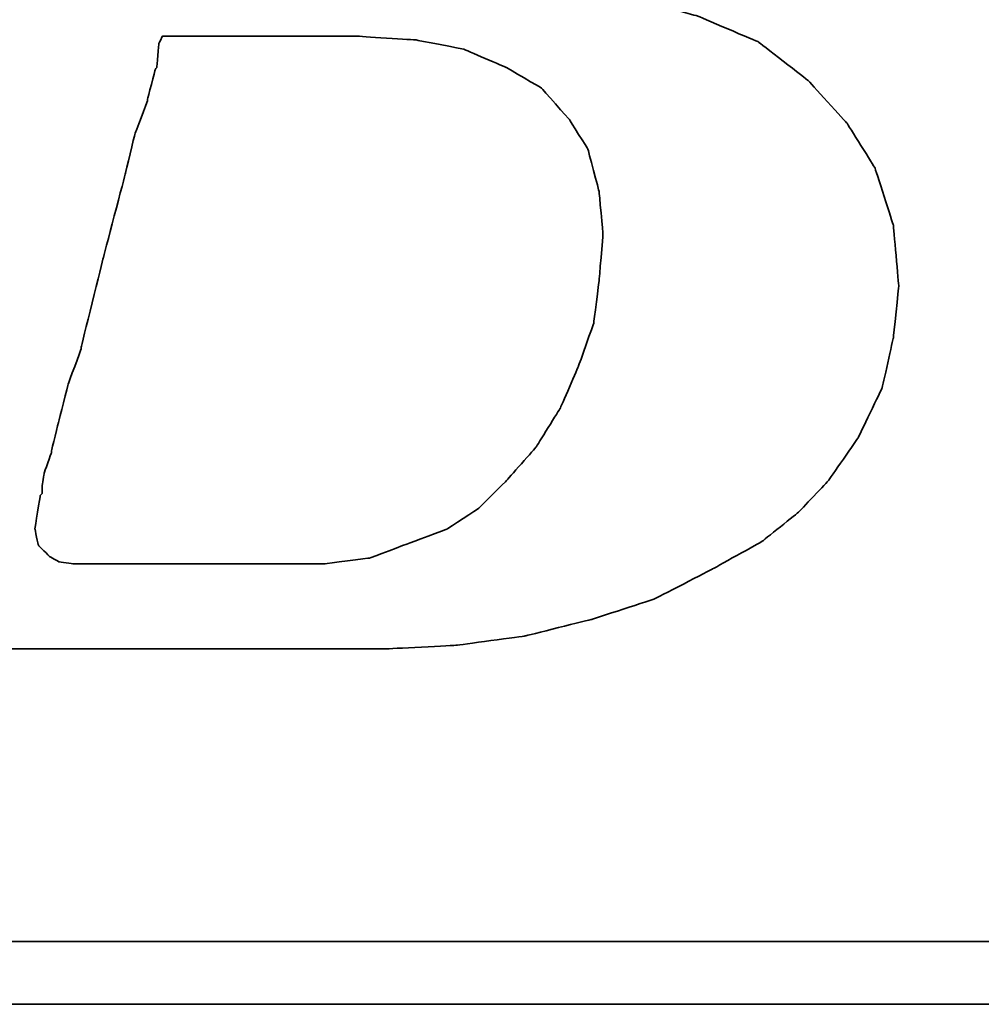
# Model space of a CAD drawing. Header units: millimetres. Extents: x 297 to 544, y 73 to 152.
# Tile 29 of 53: x 472.62 to 473.75, y 95.59 to 96.74. Entities that reach past the tile are written whole.
import ezdxf

# ---------------------------------------------------------------- set-up
doc = ezdxf.new("R2010")
doc.units = ezdxf.units.MM
doc.header["$LTSCALE"] = 0.1
doc.layers.add('DIM', color=4, linetype='CONTINUOUS')
doc.layers.add('layer 1', color=7, linetype='CONTINUOUS')

# ---------------------------------------------------------------- blocks, each defined once
blk = doc.blocks.new('TBI MOTION logo(完整正式版)')
at = {"layer": 'layer 1', "color": 22, "lineweight": 35}
for points, knots in [([(-64.65375, -6.86375), (-64.65375, -6.86375), (-64.84375, -7.29625), (-64.84375, -7.29625), (-64.84375, -7.29625), (-64.84375, -7.29625), (-64.86875, -7.34375), (-64.86875, -7.34375), (-64.86875, -7.34375), (-64.86875, -7.34375), (-64.86875, -7.36875), (-64.86875, -7.36875), (-64.86875, -7.36875), (-64.86875, -7.36875), (-65.15375, -7.65375), (-65.15375, -7.65375), (-65.15375, -7.65375), (-65.15375, -7.65375), (-65.17875, -7.65375), (-65.17875, -7.65375), (-65.17875, -7.65375), (-65.17875, -7.65375), (-65.20375, -7.67875), (-65.20375, -7.67875), (-65.20375, -7.67875), (-65.20375, -7.67875), (-65.58875, -7.87125), (-65.58875, -7.87125), (-65.58875, -7.87125), (-65.58875, -7.87125), (-65.63375, -7.87125), (-65.63375, -7.87125), (-65.63375, -7.87125), (-65.63375, -7.87125), (-65.65875, -7.89375), (-65.65875, -7.89375), (-65.65875, -7.89375), (-65.65875, -7.89375), (-66.09375, -7.94375), (-66.09375, -7.94375), (-66.09375, -7.94375), (-66.09375, -7.94375), (-66.11375, -7.94375), (-66.11375, -7.94375), (-66.11375, -7.94375), (-66.11375, -7.94375), (-66.16375, -7.94375), (-66.16375, -7.94375), (-66.16375, -7.94375), (-66.16375, -7.94375), (-66.30875, -7.94375), (-66.30875, -7.94375), (-66.30875, -7.94375), (-66.30875, -7.94375), (-66.69375, -7.94375), (-66.69375, -7.94375), (-66.69375, -7.94375), (-66.69375, -7.94375), (-67.07375, -7.94375), (-67.07375, -7.94375), (-67.07375, -7.94375), (-67.07375, -7.94375), (-67.12375, -7.94375), (-67.12375, -7.94375), (-67.12375, -7.94375), (-67.12375, -7.94375), (-67.12375, -7.96625), (-67.12375, -7.96625), (-67.12375, -7.96625), (-67.12375, -7.96625), (-67.14875, -7.99125), (-67.14875, -7.99125), (-67.14875, -7.99125), (-67.14875, -7.99125), (-67.24375, -8.34875), (-67.24375, -8.34875), (-67.24375, -8.34875), (-67.24375, -8.34875), (-67.31375, -8.68625), (-67.31375, -8.68625), (-67.31375, -8.68625), (-67.31375, -8.68625), (-67.26875, -8.68625), (-67.26875, -8.68625), (-67.26875, -8.68625), (-67.26875, -8.68625), (-67.07375, -8.68625), (-67.07375, -8.68625), (-67.07375, -8.68625), (-67.07375, -8.68625), (-66.54875, -8.68625), (-66.54875, -8.68625), (-66.54875, -8.68625), (-66.54875, -8.68625), (-65.82625, -8.68625), (-65.82625, -8.68625), (-65.82625, -8.68625), (-65.82625, -8.68625), (-65.01375, -8.68625), (-65.01375, -8.68625), (-65.01375, -8.68625), (-65.01375, -8.68625), (-64.05375, -8.68625), (-64.05375, -8.68625), (-64.05375, -8.68625), (-64.05375, -8.68625), (-62.08375, -8.68625), (-62.08375, -8.68625), (-62.08375, -8.68625), (-62.08375, -8.68625), (-60.06875, -8.68625), (-60.06875, -8.68625), (-60.06875, -8.68625), (-60.06875, -8.68625), (-59.10875, -8.68625), (-59.10875, -8.68625), (-59.10875, -8.68625), (-59.10875, -8.68625), (-58.29375, -8.68625), (-58.29375, -8.68625), (-58.29375, -8.68625), (-58.29375, -8.68625), (-57.57375, -8.68625), (-57.57375, -8.68625), (-57.57375, -8.68625), (-57.57375, -8.68625), (-57.04875, -8.68625), (-57.04875, -8.68625), (-57.04875, -8.68625), (-57.04875, -8.68625), (-56.85375, -8.68625), (-56.85375, -8.68625), (-56.85375, -8.68625), (-56.85375, -8.68625), (-56.70875, -8.68625), (-56.70875, -8.68625), (-56.70875, -8.68625), (-56.70875, -8.68625), (-56.61375, -8.68625), (-56.61375, -8.68625), (-56.61375, -8.68625), (-56.61375, -8.68625), (-56.56875, -8.68625), (-56.56875, -8.68625), (-56.56875, -8.68625), (-56.56875, -8.68625), (-55.65375, -8.63875), (-55.65375, -8.63875), (-55.65375, -8.63875), (-55.65375, -8.63875), (-54.76875, -8.51875), (-54.76875, -8.51875), (-54.76875, -8.51875), (-54.76875, -8.51875), (-53.90375, -8.30375), (-53.90375, -8.30375), (-53.90375, -8.30375), (-53.90375, -8.30375), (-53.08875, -8.03875), (-53.08875, -8.03875), (-53.08875, -8.03875), (-53.08875, -8.03875), (-52.34375, -7.65375), (-52.34375, -7.65375), (-52.34375, -7.65375), (-52.34375, -7.65375), (-51.69875, -7.29625), (-51.69875, -7.29625), (-51.69875, -7.29625), (-51.69875, -7.29625), (-51.21875, -6.91125), (-51.21875, -6.91125), (-51.21875, -6.91125), (-51.21875, -6.91125), (-50.83375, -6.50375), (-50.83375, -6.50375), (-50.83375, -6.50375), (-50.83375, -6.50375), (-50.44875, -5.94875), (-50.44875, -5.94875), (-50.44875, -5.94875), (-50.44875, -5.94875), (-50.13875, -5.30375), (-50.13875, -5.30375), (-50.13875, -5.30375), (-50.13875, -5.30375), (-49.99375, -4.65375), (-49.99375, -4.65375), (-49.99375, -4.65375), (-49.99375, -4.65375), (-49.92375, -3.98375), (-49.92375, -3.98375), (-49.92375, -3.98375), (-49.92375, -3.98375), (-49.99375, -3.19374), (-49.99375, -3.19374), (-49.99375, -3.19374), (-49.99375, -3.19374), (-50.23374, -2.44874), (-50.23374, -2.44874), (-50.23374, -2.44874), (-50.23374, -2.44874), (-50.59375, -1.87374), (-50.59375, -1.87374), (-50.59375, -1.87374), (-50.59375, -1.87374), (-51.09875, -1.31874), (-51.09875, -1.31874), (-51.09875, -1.31874), (-51.09875, -1.31874), (-51.74375, -0.81875), (-51.74375, -0.81875), (-51.74375, -0.81875), (-51.74375, -0.81875), (-52.53875, -0.48125), (-52.53875, -0.48125), (-52.53875, -0.48125), (-52.53875, -0.48125), (-53.47375, -0.21875), (-53.47375, -0.21875), (-53.47375, -0.21875), (-53.47375, -0.21875), (-54.52875, -0.04874), (-54.52875, -0.04874), (-54.52875, -0.04874), (-54.52875, -0.04874), (-55.65375, 0.12125), (-55.65375, 0.12125), (-55.65375, 0.12125), (-55.65375, 0.12125), (-54.50375, 0.28624), (-54.50375, 0.28624), (-54.50375, 0.28624), (-54.50375, 0.28624), (-53.83375, 0.38124), (-53.83375, 0.38124), (-53.83375, 0.38124), (-53.83375, 0.38124), (-53.18375, 0.50125), (-53.18375, 0.50125), (-53.18375, 0.50125), (-53.18375, 0.50125), (-52.55875, 0.66874), (-52.55875, 0.66874), (-52.55875, 0.66874), (-52.55875, 0.66874), (-52.03375, 0.86124), (-52.03375, 0.86124), (-52.03375, 0.86124), (-52.03375, 0.86124), (-51.50374, 1.03124), (-51.50374, 1.03124), (-51.50374, 1.03124), (-51.50374, 1.03124), (-51.09875, 1.27125), (-51.09875, 1.27125), (-51.09875, 1.27125), (-51.09875, 1.27125), (-50.71375, 1.48624), (-50.71375, 1.48624), (-50.71375, 1.48624), (-50.71375, 1.48624), (-50.37625, 1.77625), (-50.37625, 1.77625), (-50.37625, 1.77625), (-50.37625, 1.77625), (-49.82375, 2.37625), (-49.82375, 2.37625), (-49.82375, 2.37625), (-49.82375, 2.37625), (-49.41875, 2.99625), (-49.41875, 2.99625), (-49.41875, 2.99625), (-49.41875, 2.99625), (-49.22375, 3.76625), (-49.22375, 3.76625), (-49.22375, 3.76625), (-49.22375, 3.76625), (-49.15375, 4.50874), (-49.15375, 4.50874), (-49.15375, 4.50874), (-49.15375, 4.50874), (-49.20375, 5.25125), (-49.20375, 5.25125), (-49.20375, 5.25125), (-49.20375, 5.25125), (-49.41875, 5.92625), (-49.41875, 5.92625), (-49.41875, 5.92625), (-49.41875, 5.92625), (-49.77875, 6.47625), (-49.77875, 6.47625), (-49.77875, 6.47625), (-49.77875, 6.47625), (-50.33125, 7.02624), (-50.33125, 7.02624), (-50.33125, 7.02624), (-50.33125, 7.02624), (-51.00125, 7.43625), (-51.00125, 7.43625), (-51.00125, 7.43625), (-51.00125, 7.43625), (-51.79375, 7.72625), (-51.79375, 7.72625), (-51.79375, 7.72625), (-51.79375, 7.72625), (-52.72875, 7.89124), (-52.72875, 7.89124), (-52.72875, 7.89124), (-52.72875, 7.89124), (-53.83375, 7.98625), (-53.83375, 7.98625), (-53.83375, 7.98625), (-53.83375, 7.98625), (-53.92875, 7.98625), (-53.92875, 7.98625), (-53.92875, 7.98625), (-53.92875, 7.98625), (-54.26375, 7.98625), (-54.26375, 7.98625), (-54.26375, 7.98625), (-54.26375, 7.98625), (-54.74375, 7.98625), (-54.74375, 7.98625), (-54.74375, 7.98625), (-54.74375, 7.98625), (-55.36875, 7.98625), (-55.36875, 7.98625), (-55.36875, 7.98625), (-55.36875, 7.98625), (-56.13375, 7.98625), (-56.13375, 7.98625), (-56.13375, 7.98625), (-56.13375, 7.98625), (-56.94875, 7.98625), (-56.94875, 7.98625), (-56.94875, 7.98625), (-56.94875, 7.98625), (-58.77625, 7.98625), (-58.77625, 7.98625), (-58.77625, 7.98625), (-58.77625, 7.98625), (-60.59875, 7.98625), (-60.59875, 7.98625), (-60.59875, 7.98625), (-60.59875, 7.98625), (-61.41375, 7.98625), (-61.41375, 7.98625), (-61.41375, 7.98625), (-61.41375, 7.98625), (-62.17875, 7.98625), (-62.17875, 7.98625), (-62.17875, 7.98625), (-62.17875, 7.98625), (-62.80375, 7.98625), (-62.80375, 7.98625), (-62.80375, 7.98625), (-62.80375, 7.98625), (-63.30625, 7.98625), (-63.30625, 7.98625), (-63.30625, 7.98625), (-63.30625, 7.98625), (-63.57375, 7.98625), (-63.57375, 7.98625), (-63.57375, 7.98625), (-63.57375, 7.98625), (-63.57375, 7.96375), (-63.57375, 7.96375), (-63.57375, 7.96375), (-63.57375, 7.96375), (-63.59875, 7.94125), (-63.59875, 7.94125), (-63.59875, 7.94125), (-63.59875, 7.94125), (-63.69375, 7.55625), (-63.69375, 7.55625), (-63.69375, 7.55625), (-63.69375, 7.55625), (-63.76375, 7.24624), (-63.76375, 7.24624), (-63.76375, 7.24624), (-63.76375, 7.24624), (-63.23875, 7.24624), (-63.23875, 7.24624), (-63.23875, 7.24624), (-63.23875, 7.24624), (-62.75875, 7.24624), (-62.75875, 7.24624), (-62.75875, 7.24624), (-62.75875, 7.24624), (-62.61125, 7.24624), (-62.61125, 7.24624), (-62.61125, 7.24624), (-62.61125, 7.24624), (-62.56625, 7.24624), (-62.56625, 7.24624), (-62.56625, 7.24624), (-62.56625, 7.24624), (-62.22875, 7.24624), (-62.22875, 7.24624), (-62.22875, 7.24624), (-62.22875, 7.24624), (-62.20375, 7.24624), (-62.20375, 7.24624), (-62.20375, 7.24624), (-62.20375, 7.24624), (-62.17875, 7.21875), (-62.17875, 7.21875), (-62.17875, 7.21875), (-62.17875, 7.21875), (-61.96375, 7.17125), (-61.96375, 7.17125), (-61.96375, 7.17125), (-61.96375, 7.17125), (-61.72375, 7.12624), (-61.72375, 7.12624), (-61.72375, 7.12624), (-61.72375, 7.12624), (-61.70375, 7.12624), (-61.70375, 7.12624), (-61.70375, 7.12624), (-61.70375, 7.12624), (-61.55875, 7.07624), (-61.55875, 7.07624), (-61.55875, 7.07624), (-61.55875, 7.07624), (-61.50875, 7.07624), (-61.50875, 7.07624), (-61.50875, 7.07624), (-61.50875, 7.07624), (-61.48375, 7.02624), (-61.48375, 7.02624), (-61.48375, 7.02624), (-61.48375, 7.02624), (-61.31875, 6.83375), (-61.31875, 6.83375), (-61.31875, 6.83375), (-61.31875, 6.83375), (-61.29375, 6.81125), (-61.29375, 6.81125), (-61.29375, 6.81125), (-61.29375, 6.81125), (-61.29375, 6.78625), (-61.29375, 6.78625), (-61.29375, 6.78625), (-61.29375, 6.78625), (-61.19875, 6.50124), (-61.19875, 6.50124), (-61.19875, 6.50124), (-61.19875, 6.50124), (-61.17375, 6.45124), (-61.17375, 6.45124), (-61.17375, 6.45124), (-61.17375, 6.45124), (-61.19875, 6.40625), (-61.19875, 6.40625), (-61.19875, 6.40625), (-61.19875, 6.40625), (-61.26875, 5.99624), (-61.26875, 5.99624), (-61.26875, 5.99624), (-61.26875, 5.99624), (-61.26875, 5.85125), (-61.26875, 5.85125), (-61.26875, 5.85125), (-61.26875, 5.85125), (-61.26875, 5.82625), (-61.26875, 5.82625), (-61.26875, 5.82625), (-61.26875, 5.82625), (-61.29375, 5.80625), (-61.29375, 5.80625), (-61.29375, 5.80625), (-61.29375, 5.80625), (-61.34125, 5.66125), (-61.34125, 5.66125), (-61.34125, 5.66125), (-61.34125, 5.66125), (-61.41375, 5.44625), (-61.41375, 5.44625), (-61.41375, 5.44625), (-61.41375, 5.44625), (-61.48375, 5.15625), (-61.48375, 5.15625), (-61.48375, 5.15625), (-61.48375, 5.15625), (-61.58375, 4.82124), (-61.58375, 4.82124), (-61.58375, 4.82124), (-61.58375, 4.82124), (-61.79875, 4.00375), (-61.79875, 4.00375), (-61.79875, 4.00375), (-61.79875, 4.00375), (-62.05875, 2.99625), (-62.05875, 2.99625), (-62.05875, 2.99625), (-62.05875, 2.99625), (-62.34875, 1.91625), (-62.34875, 1.91625), (-62.34875, 1.91625), (-62.34875, 1.91625), (-62.97375, -0.41124), (-62.97375, -0.41124), (-62.97375, -0.41124), (-62.97375, -0.41124), (-63.59875, -2.75875), (-63.59875, -2.75875), (-63.59875, -2.75875), (-63.59875, -2.75875), (-63.88375, -3.86374), (-63.88375, -3.86374), (-63.88375, -3.86374), (-63.88375, -3.86374), (-64.14875, -4.82374), (-64.14875, -4.82374), (-64.14875, -4.82374), (-64.14875, -4.82374), (-64.36375, -5.64125), (-64.36375, -5.64125), (-64.36375, -5.64125), (-64.36375, -5.64125), (-64.43625, -5.97625), (-64.43625, -5.97625), (-64.43625, -5.97625), (-64.43625, -5.97625), (-64.50875, -6.28625), (-64.50875, -6.28625), (-64.50875, -6.28625), (-64.50875, -6.28625), (-64.50875, -6.30875), (-64.50875, -6.30875), (-64.50875, -6.30875), (-64.50875, -6.30875), (-64.57875, -6.50375), (-64.57875, -6.50375), (-64.57875, -6.50375), (-64.57875, -6.50375), (-64.62875, -6.69625), (-64.62875, -6.69625), (-64.62875, -6.69625), (-64.62875, -6.69625), (-64.62875, -6.76875), (-64.62875, -6.76875), (-64.62875, -6.76875), (-64.62875, -6.76875), (-64.62875, -6.81375), (-64.62875, -6.81375), (-64.62875, -6.81375), (-64.62875, -6.81375), (-64.62875, -6.83875), (-64.62875, -6.83875), (-64.62875, -6.83875), (-64.62875, -6.83875), (-64.65375, -6.86375), (-64.65375, -6.86375)], [0, 0, 0, 0, 0.00719424, 0.00719424, 0.00719424, 0.00719425, 0.01438849, 0.01438849, 0.01438849, 0.0143885, 0.02158273, 0.02158273, 0.02158273, 0.02158274, 0.02877698, 0.02877698, 0.02877698, 0.02877699, 0.03597122, 0.03597122, 0.03597122, 0.03597123, 0.04316547, 0.04316547, 0.04316547, 0.04316548, 0.05035971, 0.05035971, 0.05035971, 0.05035972, 0.05755396, 0.05755396, 0.05755396, 0.05755397, 0.0647482, 0.0647482, 0.0647482, 0.06474821, 0.07194245, 0.07194245, 0.07194245, 0.07194246, 0.07913669, 0.07913669, 0.07913669, 0.0791367, 0.08633094, 0.08633094, 0.08633094, 0.08633095, 0.09352518, 0.09352518, 0.09352518, 0.09352519, 0.10071942, 0.10071942, 0.10071942, 0.10071943, 0.10791367, 0.10791367, 0.10791367, 0.10791368, 0.11510791, 0.11510791, 0.11510791, 0.11510792, 0.12230216, 0.12230216, 0.12230216, 0.12230217, 0.1294964, 0.1294964, 0.1294964, 0.12949641, 0.13669065, 0.13669065, 0.13669065, 0.13669066, 0.14388489, 0.14388489, 0.14388489, 0.1438849, 0.15107914, 0.15107914, 0.15107914, 0.15107915, 0.15827338, 0.15827338, 0.15827338, 0.15827339, 0.16546763, 0.16546763, 0.16546763, 0.16546764, 0.17266187, 0.17266187, 0.17266187, 0.17266188, 0.17985612, 0.17985612, 0.17985612, 0.17985613, 0.18705036, 0.18705036, 0.18705036, 0.18705037, 0.1942446, 0.1942446, 0.1942446, 0.19424461, 0.20143885, 0.20143885, 0.20143885, 0.20143886, 0.20863309, 0.20863309, 0.20863309, 0.2086331, 0.21582734, 0.21582734, 0.21582734, 0.21582735, 0.22302158, 0.22302158, 0.22302158, 0.22302159, 0.23021583, 0.23021583, 0.23021583, 0.23021584, 0.23741007, 0.23741007, 0.23741007, 0.23741008, 0.24460432, 0.24460432, 0.24460432, 0.24460433, 0.25179856, 0.25179856, 0.25179856, 0.25179857, 0.25899281, 0.25899281, 0.25899281, 0.25899282, 0.26618705, 0.26618705, 0.26618705, 0.26618706, 0.27338129, 0.27338129, 0.27338129, 0.2733813, 0.28057554, 0.28057554, 0.28057554, 0.28057555, 0.28776978, 0.28776978, 0.28776978, 0.28776979, 0.29496403, 0.29496403, 0.29496403, 0.29496404, 0.30215827, 0.30215827, 0.30215827, 0.30215828, 0.30935252, 0.30935252, 0.30935252, 0.30935253, 0.31654676, 0.31654676, 0.31654676, 0.31654677, 0.32374101, 0.32374101, 0.32374101, 0.32374102, 0.33093525, 0.33093525, 0.33093525, 0.33093526, 0.3381295, 0.3381295, 0.3381295, 0.33812951, 0.34532374, 0.34532374, 0.34532374, 0.34532375, 0.35251799, 0.35251799, 0.35251799, 0.352518, 0.35971223, 0.35971223, 0.35971223, 0.35971224, 0.36690647, 0.36690647, 0.36690647, 0.36690648, 0.37410072, 0.37410072, 0.37410072, 0.37410073, 0.38129496, 0.38129496, 0.38129496, 0.38129497, 0.38848921, 0.38848921, 0.38848921, 0.38848922, 0.39568345, 0.39568345, 0.39568345, 0.39568346, 0.4028777, 0.4028777, 0.4028777, 0.40287771, 0.41007194, 0.41007194, 0.41007194, 0.41007195, 0.41726619, 0.41726619, 0.41726619, 0.4172662, 0.42446043, 0.42446043, 0.42446043, 0.42446044, 0.43165468, 0.43165468, 0.43165468, 0.43165469, 0.43884892, 0.43884892, 0.43884892, 0.43884893, 0.44604317, 0.44604317, 0.44604317, 0.44604318, 0.45323741, 0.45323741, 0.45323741, 0.45323742, 0.46043165, 0.46043165, 0.46043165, 0.46043166, 0.4676259, 0.4676259, 0.4676259, 0.46762591, 0.47482014, 0.47482014, 0.47482014, 0.47482015, 0.48201439, 0.48201439, 0.48201439, 0.4820144, 0.48920863, 0.48920863, 0.48920863, 0.48920864, 0.49640288, 0.49640288, 0.49640288, 0.49640289, 0.50359712, 0.50359712, 0.50359712, 0.50359713, 0.51079137, 0.51079137, 0.51079137, 0.51079138, 0.51798561, 0.51798561, 0.51798561, 0.51798562, 0.52517986, 0.52517986, 0.52517986, 0.52517987, 0.5323741, 0.5323741, 0.5323741, 0.53237411, 0.53956835, 0.53956835, 0.53956835, 0.53956836, 0.54676259, 0.54676259, 0.54676259, 0.5467626, 0.55395683, 0.55395683, 0.55395683, 0.55395684, 0.56115108, 0.56115108, 0.56115108, 0.56115109, 0.56834532, 0.56834532, 0.56834532, 0.56834533, 0.57553957, 0.57553957, 0.57553957, 0.57553958, 0.58273381, 0.58273381, 0.58273381, 0.58273382, 0.58992806, 0.58992806, 0.58992806, 0.58992807, 0.5971223, 0.5971223, 0.5971223, 0.59712231, 0.60431655, 0.60431655, 0.60431655, 0.60431656, 0.61151079, 0.61151079, 0.61151079, 0.6115108, 0.61870504, 0.61870504, 0.61870504, 0.61870505, 0.62589928, 0.62589928, 0.62589928, 0.62589929, 0.63309353, 0.63309353, 0.63309353, 0.63309354, 0.64028777, 0.64028777, 0.64028777, 0.64028778, 0.64748201, 0.64748201, 0.64748201, 0.64748202, 0.65467626, 0.65467626, 0.65467626, 0.65467627, 0.6618705, 0.6618705, 0.6618705, 0.66187051, 0.66906475, 0.66906475, 0.66906475, 0.66906476, 0.67625899, 0.67625899, 0.67625899, 0.676259, 0.68345324, 0.68345324, 0.68345324, 0.68345325, 0.69064748, 0.69064748, 0.69064748, 0.69064749, 0.69784173, 0.69784173, 0.69784173, 0.69784174, 0.70503597, 0.70503597, 0.70503597, 0.70503598, 0.71223022, 0.71223022, 0.71223022, 0.71223023, 0.71942446, 0.71942446, 0.71942446, 0.71942447, 0.72661871, 0.72661871, 0.72661871, 0.72661872, 0.73381295, 0.73381295, 0.73381295, 0.73381296, 0.74100719, 0.74100719, 0.74100719, 0.7410072, 0.74820144, 0.74820144, 0.74820144, 0.74820145, 0.75539568, 0.75539568, 0.75539568, 0.75539569, 0.76258993, 0.76258993, 0.76258993, 0.76258994, 0.76978417, 0.76978417, 0.76978417, 0.76978418, 0.77697842, 0.77697842, 0.77697842, 0.77697843, 0.78417266, 0.78417266, 0.78417266, 0.78417267, 0.79136691, 0.79136691, 0.79136691, 0.79136692, 0.79856115, 0.79856115, 0.79856115, 0.79856116, 0.8057554, 0.8057554, 0.8057554, 0.80575541, 0.81294964, 0.81294964, 0.81294964, 0.81294965, 0.82014388, 0.82014388, 0.82014388, 0.82014389, 0.82733813, 0.82733813, 0.82733813, 0.82733814, 0.83453237, 0.83453237, 0.83453237, 0.83453238, 0.84172662, 0.84172662, 0.84172662, 0.84172663, 0.84892086, 0.84892086, 0.84892086, 0.84892087, 0.85611511, 0.85611511, 0.85611511, 0.85611512, 0.86330935, 0.86330935, 0.86330935, 0.86330936, 0.8705036, 0.8705036, 0.8705036, 0.87050361, 0.87769784, 0.87769784, 0.87769784, 0.87769785, 0.88489209, 0.88489209, 0.88489209, 0.8848921, 0.89208633, 0.89208633, 0.89208633, 0.89208634, 0.89928058, 0.89928058, 0.89928058, 0.89928059, 0.90647482, 0.90647482, 0.90647482, 0.90647483, 0.91366906, 0.91366906, 0.91366906, 0.91366907, 0.92086331, 0.92086331, 0.92086331, 0.92086332, 0.92805755, 0.92805755, 0.92805755, 0.92805756, 0.9352518, 0.9352518, 0.9352518, 0.93525181, 0.94244604, 0.94244604, 0.94244604, 0.94244605, 0.94964029, 0.94964029, 0.94964029, 0.9496403, 0.95683453, 0.95683453, 0.95683453, 0.95683454, 0.96402878, 0.96402878, 0.96402878, 0.96402879, 0.97122302, 0.97122302, 0.97122302, 0.97122303, 0.97841727, 0.97841727, 0.97841727, 0.97841728, 0.98561151, 0.98561151, 0.98561151, 0.98561152, 0.99280576, 0.99280576, 0.99280576, 0.99280577, 1, 1, 1, 1]), ([(-61.03125, -6.57375), (-61.03125, -6.57375), (-61.03125, -6.67125), (-61.03125, -6.67125), (-61.03125, -6.67125), (-61.03125, -6.67125), (-61.05375, -6.69625), (-61.05375, -6.69625), (-61.05375, -6.69625), (-61.05375, -6.69625), (-61.12375, -7.12875), (-61.12375, -7.12875), (-61.12375, -7.12875), (-61.12375, -7.12875), (-61.07875, -7.34375), (-61.07875, -7.34375), (-61.07875, -7.34375), (-61.07875, -7.34375), (-60.93375, -7.48875), (-60.93375, -7.48875), (-60.93375, -7.48875), (-60.93375, -7.48875), (-60.81375, -7.55625), (-60.81375, -7.55625), (-60.81375, -7.55625), (-60.81375, -7.55625), (-60.62375, -7.58375), (-60.62375, -7.58375), (-60.62375, -7.58375), (-60.62375, -7.58375), (-60.30875, -7.58375), (-60.30875, -7.58375), (-60.30875, -7.58375), (-60.30875, -7.58375), (-59.97375, -7.58375), (-59.97375, -7.58375), (-59.97375, -7.58375), (-59.97375, -7.58375), (-59.87875, -7.58375), (-59.87875, -7.58375), (-59.87875, -7.58375), (-59.87875, -7.58375), (-59.63625, -7.58375), (-59.63625, -7.58375), (-59.63625, -7.58375), (-59.63625, -7.58375), (-58.96875, -7.58375), (-58.96875, -7.58375), (-58.96875, -7.58375), (-58.96875, -7.58375), (-58.29375, -7.58375), (-58.29375, -7.58375), (-58.29375, -7.58375), (-58.29375, -7.58375), (-58.05375, -7.58375), (-58.05375, -7.58375), (-58.05375, -7.58375), (-58.05375, -7.58375), (-57.98375, -7.58375), (-57.98375, -7.58375), (-57.98375, -7.58375), (-57.98375, -7.58375), (-57.35875, -7.58375), (-57.35875, -7.58375), (-57.35875, -7.58375), (-57.35875, -7.58375), (-56.78375, -7.50875), (-56.78375, -7.50875), (-56.78375, -7.50875), (-56.78375, -7.50875), (-56.27875, -7.31875), (-56.27875, -7.31875), (-56.27875, -7.31875), (-56.27875, -7.31875), (-55.77375, -7.12875), (-55.77375, -7.12875), (-55.77375, -7.12875), (-55.77375, -7.12875), (-55.36875, -6.86375), (-55.36875, -6.86375), (-55.36875, -6.86375), (-55.36875, -6.86375), (-55.00875, -6.50375), (-55.00875, -6.50375), (-55.00875, -6.50375), (-55.00875, -6.50375), (-54.62375, -6.06875), (-54.62375, -6.06875), (-54.62375, -6.06875), (-54.62375, -6.06875), (-54.31375, -5.56875), (-54.31375, -5.56875), (-54.31375, -5.56875), (-54.31375, -5.56875), (-54.07375, -5.01625), (-54.07375, -5.01625), (-54.07375, -5.01625), (-54.07375, -5.01625), (-53.87875, -4.46374), (-53.87875, -4.46374), (-53.87875, -4.46374), (-53.87875, -4.46374), (-53.80875, -3.91375), (-53.80875, -3.91375), (-53.80875, -3.91375), (-53.80875, -3.91375), (-53.75875, -3.31375), (-53.75875, -3.31375), (-53.75875, -3.31375), (-53.75875, -3.31375), (-53.80875, -2.75875), (-53.80875, -2.75875), (-53.80875, -2.75875), (-53.80875, -2.75875), (-53.95375, -2.20875), (-53.95375, -2.20875), (-53.95375, -2.20875), (-53.95375, -2.20875), (-54.19375, -1.82625), (-54.19375, -1.82625), (-54.19375, -1.82625), (-54.19375, -1.82625), (-54.55375, -1.41875), (-54.55375, -1.41875), (-54.55375, -1.41875), (-54.55375, -1.41875), (-55.00875, -1.15125), (-55.00875, -1.15125), (-55.00875, -1.15125), (-55.00875, -1.15125), (-55.56125, -0.91375), (-55.56125, -0.91375), (-55.56125, -0.91375), (-55.56125, -0.91375), (-56.18125, -0.79375), (-56.18125, -0.79375), (-56.18125, -0.79375), (-56.18125, -0.79375), (-56.94875, -0.74374), (-56.94875, -0.74374), (-56.94875, -0.74374), (-56.94875, -0.74374), (-56.99875, -0.74374), (-56.99875, -0.74374), (-56.99875, -0.74374), (-56.99875, -0.74374), (-57.09375, -0.74374), (-57.09375, -0.74374), (-57.09375, -0.74374), (-57.09375, -0.74374), (-57.38375, -0.74374), (-57.38375, -0.74374), (-57.38375, -0.74374), (-57.38375, -0.74374), (-57.76875, -0.74374), (-57.76875, -0.74374), (-57.76875, -0.74374), (-57.76875, -0.74374), (-58.24625, -0.74374), (-58.24625, -0.74374), (-58.24625, -0.74374), (-58.24625, -0.74374), (-58.72875, -0.74374), (-58.72875, -0.74374), (-58.72875, -0.74374), (-58.72875, -0.74374), (-59.20875, -0.74374), (-59.20875, -0.74374), (-59.20875, -0.74374), (-59.20875, -0.74374), (-59.46875, -0.74374), (-59.46875, -0.74374), (-59.46875, -0.74374), (-59.46875, -0.74374), (-59.51625, -0.83875), (-59.51625, -0.83875), (-59.51625, -0.83875), (-59.51625, -0.83875), (-59.54375, -1.15125), (-59.54375, -1.15125), (-59.54375, -1.15125), (-59.54375, -1.15125), (-59.56375, -1.17874), (-59.56375, -1.17874), (-59.56375, -1.17874), (-59.56375, -1.17874), (-59.66375, -1.55875), (-59.66375, -1.55875), (-59.66375, -1.55875), (-59.66375, -1.55875), (-59.66375, -1.58375), (-59.66375, -1.58375), (-59.66375, -1.58375), (-59.66375, -1.58375), (-59.82875, -2.01874), (-59.82875, -2.01874), (-59.82875, -2.01874), (-59.82875, -2.01874), (-59.94875, -2.52125), (-59.94875, -2.52125), (-59.94875, -2.52125), (-59.94875, -2.52125), (-60.23875, -3.62375), (-60.23875, -3.62375), (-60.23875, -3.62375), (-60.23875, -3.62375), (-60.52375, -4.77624), (-60.52375, -4.77624), (-60.52375, -4.77624), (-60.52375, -4.77624), (-60.52375, -4.79874), (-60.52375, -4.79874), (-60.52375, -4.79874), (-60.52375, -4.79874), (-60.69125, -5.25375), (-60.69125, -5.25375), (-60.69125, -5.25375), (-60.69125, -5.25375), (-60.81375, -5.73625), (-60.81375, -5.73625), (-60.81375, -5.73625), (-60.81375, -5.73625), (-60.90875, -6.11875), (-60.90875, -6.11875), (-60.90875, -6.11875), (-60.90875, -6.11875), (-60.90875, -6.14375), (-60.90875, -6.14375), (-60.90875, -6.14375), (-60.90875, -6.14375), (-61.00375, -6.40875), (-61.00375, -6.40875), (-61.00375, -6.40875), (-61.00375, -6.40875), (-61.03125, -6.57375), (-61.03125, -6.57375)], [0, 0, 0, 0, 0.01694915, 0.01694915, 0.01694915, 0.01694916, 0.03389831, 0.03389831, 0.03389831, 0.03389832, 0.05084746, 0.05084746, 0.05084746, 0.05084747, 0.06779661, 0.06779661, 0.06779661, 0.06779662, 0.08474576, 0.08474576, 0.08474576, 0.08474577, 0.10169492, 0.10169492, 0.10169492, 0.10169493, 0.11864407, 0.11864407, 0.11864407, 0.11864408, 0.13559322, 0.13559322, 0.13559322, 0.13559323, 0.15254237, 0.15254237, 0.15254237, 0.15254238, 0.16949153, 0.16949153, 0.16949153, 0.16949154, 0.18644068, 0.18644068, 0.18644068, 0.18644069, 0.20338983, 0.20338983, 0.20338983, 0.20338984, 0.22033898, 0.22033898, 0.22033898, 0.22033899, 0.23728814, 0.23728814, 0.23728814, 0.23728815, 0.25423729, 0.25423729, 0.25423729, 0.2542373, 0.27118644, 0.27118644, 0.27118644, 0.27118645, 0.28813559, 0.28813559, 0.28813559, 0.2881356, 0.30508475, 0.30508475, 0.30508475, 0.30508476, 0.3220339, 0.3220339, 0.3220339, 0.32203391, 0.33898305, 0.33898305, 0.33898305, 0.33898306, 0.3559322, 0.3559322, 0.3559322, 0.35593221, 0.37288136, 0.37288136, 0.37288136, 0.37288137, 0.38983051, 0.38983051, 0.38983051, 0.38983052, 0.40677966, 0.40677966, 0.40677966, 0.40677967, 0.42372881, 0.42372881, 0.42372881, 0.42372882, 0.44067797, 0.44067797, 0.44067797, 0.44067798, 0.45762712, 0.45762712, 0.45762712, 0.45762713, 0.47457627, 0.47457627, 0.47457627, 0.47457628, 0.49152542, 0.49152542, 0.49152542, 0.49152543, 0.50847458, 0.50847458, 0.50847458, 0.50847459, 0.52542373, 0.52542373, 0.52542373, 0.52542374, 0.54237288, 0.54237288, 0.54237288, 0.54237289, 0.55932203, 0.55932203, 0.55932203, 0.55932204, 0.57627119, 0.57627119, 0.57627119, 0.5762712, 0.59322034, 0.59322034, 0.59322034, 0.59322035, 0.61016949, 0.61016949, 0.61016949, 0.6101695, 0.62711864, 0.62711864, 0.62711864, 0.62711865, 0.6440678, 0.6440678, 0.6440678, 0.64406781, 0.66101695, 0.66101695, 0.66101695, 0.66101696, 0.6779661, 0.6779661, 0.6779661, 0.67796611, 0.69491525, 0.69491525, 0.69491525, 0.69491526, 0.71186441, 0.71186441, 0.71186441, 0.71186442, 0.72881356, 0.72881356, 0.72881356, 0.72881357, 0.74576271, 0.74576271, 0.74576271, 0.74576272, 0.76271186, 0.76271186, 0.76271186, 0.76271187, 0.77966102, 0.77966102, 0.77966102, 0.77966103, 0.79661017, 0.79661017, 0.79661017, 0.79661018, 0.81355932, 0.81355932, 0.81355932, 0.81355933, 0.83050847, 0.83050847, 0.83050847, 0.83050848, 0.84745763, 0.84745763, 0.84745763, 0.84745764, 0.86440678, 0.86440678, 0.86440678, 0.86440679, 0.88135593, 0.88135593, 0.88135593, 0.88135594, 0.89830508, 0.89830508, 0.89830508, 0.89830509, 0.91525424, 0.91525424, 0.91525424, 0.91525425, 0.93220339, 0.93220339, 0.93220339, 0.9322034, 0.94915254, 0.94915254, 0.94915254, 0.94915255, 0.96610169, 0.96610169, 0.96610169, 0.9661017, 0.98305085, 0.98305085, 0.98305085, 0.98305086, 1, 1, 1, 1]), ([(75.90875, -9.47875), (75.90875, -9.47875), (75.90875, -12.28625), (75.90875, -12.28625), (75.90875, -12.28625), (75.90875, -12.28625), (75.90875, -12.47875), (75.90875, -12.47875), (75.90875, -12.47875), (75.90875, -12.47875), (75.71625, -12.47875), (75.71625, -12.47875), (75.71625, -12.47875), (75.71625, -12.47875), (-88.32875, -12.47875), (-88.32875, -12.47875), (-88.32875, -12.47875), (-88.32875, -12.47875), (-88.32875, -13.29375), (-88.32875, -13.29375), (-88.32875, -13.29375), (-88.32875, -13.29375), (82.89125, -13.29375), (82.89125, -13.29375), (82.89125, -13.29375), (82.89125, -13.29375), (75.90875, -9.47875), (75.90875, -9.47875)], [0, 0, 0, 0, 0.14285714, 0.14285714, 0.14285714, 0.14285715, 0.28571429, 0.28571429, 0.28571429, 0.2857143, 0.42857143, 0.42857143, 0.42857143, 0.42857144, 0.57142857, 0.57142857, 0.57142857, 0.57142858, 0.71428571, 0.71428571, 0.71428571, 0.71428572, 0.85714286, 0.85714286, 0.85714286, 0.85714287, 1, 1, 1, 1])]:
    blk.add_open_spline(points, degree=3, knots=knots, dxfattribs=at)

msp = doc.modelspace()

# ---------------------------------------------------------------- block references
at = {"layer": 'DIM', "color": 7, "xscale": 0.090033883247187, "yscale": 0.090033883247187, "zscale": 0.090033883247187}
msp.add_blockref('TBI MOTION logo(完整正式版)', (478.1435, 96.7856), dxfattribs=at)

doc.saveas('drawing.dxf')
